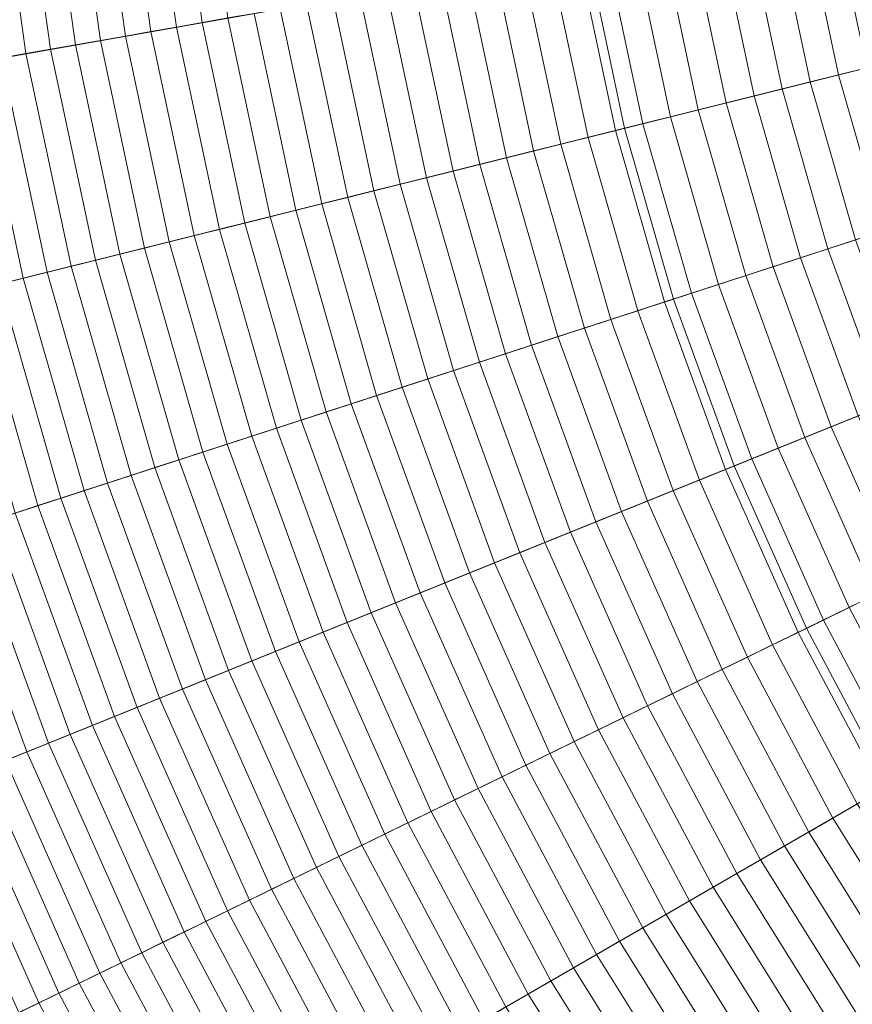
# Model space of a CAD drawing. Header units: centimetres. Extents: x -21.9 to 23.1, y -23 to 22.
# Tile 39 of 191: x -14 to -10.1, y -7.6 to -2.9. Entities that reach past the tile are written whole.
import ezdxf

# ---------------------------------------------------------------- set-up
doc = ezdxf.new("R2010")
doc.units = ezdxf.units.CM
doc.header["$LTSCALE"] = 2.54
doc.layers.add('Lucido design-1', color=7, linetype='Continuous')

# ---------------------------------------------------------------- blocks, each defined once
blk = doc.blocks.new('Gruppo-2-1')
at = {"color": 5, "linetype": 'Continuous', "lineweight": 9}
for points in [[(-9.3625, -1.5553, -940.4271), (-9.2653, -2.2465, -940.4271), (-21.1844, -4.3481, -940.4271), (-21.3991, -2.8204, -940.4271)], [(-9.3625, -1.5553, -940.4271), (-9.2653, -2.2465, -940.4271), (-21.1844, -4.3481, -940.4271), (-21.3991, -2.8204, -940.4271)], [(-21.784, -2.8608, -1001.3271), (-21.5656, -4.4153, -1001.3271), (-11.3334, -2.6111, -1001.3271), (-11.451, -1.7748, -1001.3271)], [(-21.3991, -2.8204, -1001.3271), (-21.1844, -4.3481, -1001.3271), (-11.3334, -2.6111, -1001.3271), (-11.451, -1.7748, -1001.3271)], [(-11.451, -1.7748, -1010.9271), (-11.3334, -2.6111, -1010.9271), (-20.7789, -4.2766, -1010.9271), (-20.9896, -2.7774, -1010.9271)], [(-13.3026, -1.9694, -934.0776), (-13.167, -2.9345, -934.0776), (-13.044, -2.9128, -934.1512), (-13.1784, -1.9564, -934.1512)], [(-13.7913, -2.0208, -933.7694), (-13.6509, -3.0198, -933.7694), (-13.5312, -2.9987, -933.8485), (-13.6704, -2.0081, -933.8485)], [(-13.6704, -2.0081, -933.8485), (-13.5312, -2.9987, -933.8485), (-13.4106, -2.9774, -933.9263), (-13.5487, -1.9953, -933.9263)], [(-13.5487, -1.9953, -933.9263), (-13.4106, -2.9774, -933.9263), (-13.2892, -2.956, -934.0026), (-13.4261, -1.9824, -934.0026)], [(-13.4261, -1.9824, -934.0026), (-13.2892, -2.956, -934.0026), (-13.167, -2.9345, -934.0776), (-13.3026, -1.9694, -934.0776)], [(-14.2659, -2.0707, -933.4398), (-14.1209, -3.1026, -933.4398), (-14.0047, -3.0822, -933.5242), (-14.1486, -2.0583, -933.5242)], [(-14.1486, -2.0583, -933.5242), (-14.0047, -3.0822, -933.5242), (-13.8877, -3.0615, -933.6073), (-14.0304, -2.0459, -933.6073)], [(-14.0304, -2.0459, -933.6073), (-13.8877, -3.0615, -933.6073), (-13.7697, -3.0407, -933.689), (-13.9113, -2.0334, -933.689)], [(-13.9113, -2.0334, -933.689), (-13.7697, -3.0407, -933.689), (-13.6509, -3.0198, -933.7694), (-13.7913, -2.0208, -933.7694)], [(-9.2653, -2.2465, -940.4271), (-9.1202, -2.9292, -940.4271), (-20.8637, -5.8572, -940.4271), (-21.1844, -4.3481, -940.4271)], [(-9.2653, -2.2465, -940.4271), (-9.1202, -2.9292, -940.4271), (-20.8637, -5.8572, -940.4271), (-21.1844, -4.3481, -940.4271)], [(-11.3334, -2.6111, -1003.3271), (-11.1578, -3.4373, -1003.3271), (-9.1202, -2.9292, -1003.3271), (-9.2653, -2.2465, -1003.3271)], [(-10.1635, -2.4049, -935.4055), (-10.0051, -3.1499, -935.4055), (-9.8698, -3.1161, -935.4452), (-10.0262, -2.3806, -935.4452)], [(-10.4368, -2.4531, -935.3213), (-10.2745, -3.217, -935.3213), (-10.14, -3.1835, -935.3642), (-10.3004, -2.429, -935.3642)], [(-10.3004, -2.429, -935.3642), (-10.14, -3.1835, -935.3642), (-10.0051, -3.1499, -935.4055), (-10.1635, -2.4049, -935.4055)], [(-10.7083, -2.5009, -935.2311), (-10.5419, -3.2837, -935.2311), (-10.4084, -3.2504, -935.277), (-10.5728, -2.477, -935.277)], [(-10.5728, -2.477, -935.277), (-10.4084, -3.2504, -935.277), (-10.2745, -3.217, -935.3213), (-10.4368, -2.4531, -935.3213)], [(-10.9777, -2.5484, -935.1347), (-10.8073, -3.3499, -935.1347), (-10.6749, -3.3168, -935.1837), (-10.8432, -2.5247, -935.1837)], [(-10.8432, -2.5247, -935.1837), (-10.6749, -3.3168, -935.1837), (-10.5419, -3.2837, -935.2311), (-10.7083, -2.5009, -935.2311)], [(-11.2449, -2.5955, -935.0324), (-11.0706, -3.4155, -935.0324), (-10.9392, -3.3828, -935.0843), (-11.1116, -2.572, -935.0843)], [(-11.1116, -2.572, -935.0843), (-10.9392, -3.3828, -935.0843), (-10.8073, -3.3499, -935.1347), (-10.9777, -2.5484, -935.1347)], [(-21.5656, -4.4153, -1001.3271), (-21.2392, -5.9508, -1001.3271), (-11.1578, -3.4373, -1001.3271), (-11.3334, -2.6111, -1001.3271)], [(-21.1844, -4.3481, -1001.3271), (-20.8637, -5.8572, -1001.3271), (-11.1578, -3.4373, -1001.3271), (-11.3334, -2.6111, -1001.3271)], [(-11.3334, -2.6111, -1010.9271), (-11.1578, -3.4373, -1010.9271), (-20.4641, -5.7576, -1010.9271), (-20.7789, -4.2766, -1010.9271)], [(-11.5098, -2.6423, -934.924), (-11.3316, -3.4806, -934.924), (-11.2014, -3.4481, -934.9789), (-11.3777, -2.6189, -934.9789)], [(-11.3777, -2.6189, -934.9789), (-11.2014, -3.4481, -934.9789), (-11.0706, -3.4155, -935.0324), (-11.2449, -2.5955, -935.0324)], [(-11.3334, -2.6111, -1001.3271), (-11.1578, -3.4373, -1001.3271), (-11.1578, -3.4373, -1010.9271), (-11.3334, -2.6111, -1010.9271)], [(-11.3334, -2.6111, -1001.3271), (-11.1578, -3.4373, -1001.3271), (-11.1578, -3.4373, -1003.3271), (-11.3334, -2.6111, -1003.3271)], [(-11.7723, -2.6885, -934.8097), (-11.5903, -3.5451, -934.8097), (-11.4613, -3.5129, -934.8676), (-11.6414, -2.6655, -934.8676)], [(-11.6414, -2.6655, -934.8676), (-11.4613, -3.5129, -934.8676), (-11.3316, -3.4806, -934.924), (-11.5098, -2.6423, -934.924)], [(-12.0323, -2.7344, -934.6895), (-11.8464, -3.6089, -934.6895), (-11.7187, -3.5771, -934.7503), (-11.9026, -2.7115, -934.7503)], [(-11.9026, -2.7115, -934.7503), (-11.7187, -3.5771, -934.7503), (-11.5903, -3.5451, -934.8097), (-11.7723, -2.6885, -934.8097)], [(-12.2896, -2.7797, -934.5635), (-12.0999, -3.6721, -934.5635), (-11.9735, -3.6406, -934.6272), (-12.1613, -2.7571, -934.6272)], [(-12.1613, -2.7571, -934.6272), (-11.9735, -3.6406, -934.6272), (-11.8464, -3.6089, -934.6895), (-12.0323, -2.7344, -934.6895)], [(-12.544, -2.8246, -934.4318), (-12.3506, -3.7346, -934.4318), (-12.2256, -3.7035, -934.4984), (-12.4171, -2.8022, -934.4984)], [(-12.4171, -2.8022, -934.4984), (-12.2256, -3.7035, -934.4984), (-12.0999, -3.6721, -934.5635), (-12.2896, -2.7797, -934.5635)], [(-12.7955, -2.8689, -934.2943), (-12.5984, -3.7964, -934.2943), (-12.4748, -3.7656, -934.3637), (-12.6701, -2.8468, -934.3637)], [(-12.6701, -2.8468, -934.3637), (-12.4748, -3.7656, -934.3637), (-12.3506, -3.7346, -934.4318), (-12.544, -2.8246, -934.4318)], [(-13.044, -2.9128, -934.1512), (-12.8432, -3.8575, -934.1512), (-12.7211, -3.827, -934.2235), (-12.9201, -2.8909, -934.2235)], [(-12.9201, -2.8909, -934.2235), (-12.7211, -3.827, -934.2235), (-12.5984, -3.7964, -934.2943), (-12.7955, -2.8689, -934.2943)], [(-9.1202, -2.9292, -940.4271), (-8.9278, -3.6002, -940.4271), (-20.4384, -7.3402, -940.4271), (-20.8637, -5.8572, -940.4271)], [(-9.1202, -2.9292, -940.4271), (-8.9278, -3.6002, -940.4271), (-20.4384, -7.3402, -940.4271), (-20.8637, -5.8572, -940.4271)], [(-13.2892, -2.956, -934.0026), (-13.0848, -3.9177, -934.0026), (-12.9644, -3.8877, -934.0776), (-13.167, -2.9345, -934.0776)], [(-13.167, -2.9345, -934.0776), (-12.9644, -3.8877, -934.0776), (-12.8432, -3.8575, -934.1512), (-13.044, -2.9128, -934.1512)], [(-11.1578, -3.4373, -1003.3271), (-10.925, -4.2491, -1003.3271), (-8.9278, -3.6002, -1003.3271), (-9.1202, -2.9292, -1003.3271)], [(-13.5312, -2.9987, -933.8485), (-13.3232, -3.9771, -933.8485), (-13.2044, -3.9475, -933.9263), (-13.4106, -2.9774, -933.9263)], [(-13.4106, -2.9774, -933.9263), (-13.2044, -3.9475, -933.9263), (-13.0848, -3.9177, -934.0026), (-13.2892, -2.956, -934.0026)], [(-13.8877, -3.0615, -933.6073), (-13.6744, -4.0647, -933.6073), (-13.5582, -4.0357, -933.689), (-13.7697, -3.0407, -933.689)], [(-13.7697, -3.0407, -933.689), (-13.5582, -4.0357, -933.689), (-13.4411, -4.0066, -933.7694), (-13.6509, -3.0198, -933.7694)], [(-13.6509, -3.0198, -933.7694), (-13.4411, -4.0066, -933.7694), (-13.3232, -3.9771, -933.8485), (-13.5312, -2.9987, -933.8485)], [(-14.1209, -3.1026, -933.4398), (-13.9042, -4.122, -933.4398), (-13.7898, -4.0935, -933.5242), (-14.0047, -3.0822, -933.5242)], [(-14.0047, -3.0822, -933.5242), (-13.7898, -4.0935, -933.5242), (-13.6744, -4.0647, -933.6073), (-13.8877, -3.0615, -933.6073)], [(-14.3503, -3.1431, -933.2671), (-14.1303, -4.1784, -933.2671), (-14.0177, -4.1503, -933.3541), (-14.2361, -3.123, -933.3541)], [(-14.2361, -3.123, -933.3541), (-14.0177, -4.1503, -933.3541), (-13.9042, -4.122, -933.4398), (-14.1209, -3.1026, -933.4398)], [(-10.14, -3.1835, -935.3642), (-9.9274, -3.925, -935.3642), (-9.7952, -3.882, -935.4055), (-10.0051, -3.1499, -935.4055)], [(-10.4084, -3.2504, -935.277), (-10.1905, -4.0104, -935.277), (-10.0592, -3.9678, -935.3213), (-10.2745, -3.217, -935.3213)], [(-10.2745, -3.217, -935.3213), (-10.0592, -3.9678, -935.3213), (-9.9274, -3.925, -935.3642), (-10.14, -3.1835, -935.3642)], [(-10.5419, -3.2837, -935.2311), (-10.3213, -4.0529, -935.2311), (-10.1905, -4.0104, -935.277), (-10.4084, -3.2504, -935.277)], [(-10.8073, -3.3499, -935.1347), (-10.5815, -4.1375, -935.1347), (-10.4517, -4.0953, -935.1837), (-10.6749, -3.3168, -935.1837)], [(-10.6749, -3.3168, -935.1837), (-10.4517, -4.0953, -935.1837), (-10.3213, -4.0529, -935.2311), (-10.5419, -3.2837, -935.2311)], [(-10.9392, -3.3828, -935.0843), (-10.7108, -4.1795, -935.0843), (-10.5815, -4.1375, -935.1347), (-10.8073, -3.3499, -935.1347)], [(-11.2014, -3.4481, -934.9789), (-10.9678, -4.263, -934.9789), (-10.8396, -4.2213, -935.0324), (-11.0706, -3.4155, -935.0324)], [(-11.0706, -3.4155, -935.0324), (-10.8396, -4.2213, -935.0324), (-10.7108, -4.1795, -935.0843), (-10.9392, -3.3828, -935.0843)], [(-21.2392, -5.9508, -1001.3271), (-20.8065, -7.4598, -1001.3271), (-10.925, -4.2491, -1001.3271), (-11.1578, -3.4373, -1001.3271)], [(-20.8637, -5.8572, -1001.3271), (-20.4384, -7.3402, -1001.3271), (-10.925, -4.2491, -1001.3271), (-11.1578, -3.4373, -1001.3271)], [(-11.1578, -3.4373, -1010.9271), (-10.925, -4.2491, -1010.9271), (-20.0468, -7.213, -1010.9271), (-20.4641, -5.7576, -1010.9271)], [(-11.3316, -3.4806, -934.924), (-11.0954, -4.3045, -934.924), (-10.9678, -4.263, -934.9789), (-11.2014, -3.4481, -934.9789)], [(-11.1578, -3.4373, -1001.3271), (-10.925, -4.2491, -1001.3271), (-10.925, -4.2491, -1010.9271), (-11.1578, -3.4373, -1010.9271)], [(-11.1578, -3.4373, -1001.3271), (-10.925, -4.2491, -1001.3271), (-10.925, -4.2491, -1003.3271), (-11.1578, -3.4373, -1003.3271)], [(-11.4613, -3.5129, -934.8676), (-11.2225, -4.3457, -934.8676), (-11.0954, -4.3045, -934.924), (-11.3316, -3.4806, -934.924)], [(-11.7187, -3.5771, -934.7503), (-11.4747, -4.4277, -934.7503), (-11.3489, -4.3868, -934.8097), (-11.5903, -3.5451, -934.8097)], [(-11.5903, -3.5451, -934.8097), (-11.3489, -4.3868, -934.8097), (-11.2225, -4.3457, -934.8676), (-11.4613, -3.5129, -934.8676)], [(-8.9278, -3.6002, -940.4271), (-8.6891, -4.2561, -940.4271), (-19.9108, -8.7899, -940.4271), (-20.4384, -7.3402, -940.4271)], [(-8.9278, -3.6002, -940.4271), (-8.6891, -4.2561, -940.4271), (-19.9108, -8.7899, -940.4271), (-20.4384, -7.3402, -940.4271)], [(-11.8464, -3.6089, -934.6895), (-11.5999, -4.4684, -934.6895), (-11.4747, -4.4277, -934.7503), (-11.7187, -3.5771, -934.7503)], [(-10.925, -4.2491, -1003.3271), (-10.6362, -5.0427, -1003.3271), (-8.6891, -4.2561, -1003.3271), (-8.9278, -3.6002, -1003.3271)], [(-12.0999, -3.6721, -934.5635), (-11.8484, -4.5491, -934.5635), (-11.7245, -4.5089, -934.6272), (-11.9735, -3.6406, -934.6272)], [(-11.9735, -3.6406, -934.6272), (-11.7245, -4.5089, -934.6272), (-11.5999, -4.4684, -934.6895), (-11.8464, -3.6089, -934.6895)], [(-12.2256, -3.7035, -934.4984), (-11.9716, -4.5892, -934.4984), (-11.8484, -4.5491, -934.5635), (-12.0999, -3.6721, -934.5635)], [(-12.4748, -3.7656, -934.3637), (-12.2159, -4.6685, -934.3637), (-12.0941, -4.629, -934.4318), (-12.3506, -3.7346, -934.4318)], [(-12.3506, -3.7346, -934.4318), (-12.0941, -4.629, -934.4318), (-11.9716, -4.5892, -934.4984), (-12.2256, -3.7035, -934.4984)], [(-12.5984, -3.7964, -934.2943), (-12.337, -4.7079, -934.2943), (-12.2159, -4.6685, -934.3637), (-12.4748, -3.7656, -934.3637)], [(-12.8432, -3.8575, -934.1512), (-12.5769, -4.7858, -934.1512), (-12.4574, -4.747, -934.2235), (-12.7211, -3.827, -934.2235)], [(-12.7211, -3.827, -934.2235), (-12.4574, -4.747, -934.2235), (-12.337, -4.7079, -934.2943), (-12.5984, -3.7964, -934.2943)], [(-12.9644, -3.8877, -934.0776), (-12.6958, -4.8245, -934.0776), (-12.5769, -4.7858, -934.1512), (-12.8432, -3.8575, -934.1512)], [(-13.2044, -3.9475, -933.9263), (-12.931, -4.9009, -933.9263), (-12.8138, -4.8628, -934.0026), (-13.0848, -3.9177, -934.0026)], [(-13.0848, -3.9177, -934.0026), (-12.8138, -4.8628, -934.0026), (-12.6958, -4.8245, -934.0776), (-12.9644, -3.8877, -934.0776)], [(-13.4411, -4.0066, -933.7694), (-13.1631, -4.9763, -933.7694), (-13.0475, -4.9387, -933.8485), (-13.3232, -3.9771, -933.8485)], [(-13.3232, -3.9771, -933.8485), (-13.0475, -4.9387, -933.8485), (-12.931, -4.9009, -933.9263), (-13.2044, -3.9475, -933.9263)], [(-10.1905, -4.0104, -935.277), (-9.9201, -4.7534, -935.277), (-9.7921, -4.7017, -935.3213), (-10.0592, -3.9678, -935.3213)], [(-13.5582, -4.0357, -933.689), (-13.2778, -5.0136, -933.689), (-13.1631, -4.9763, -933.7694), (-13.4411, -4.0066, -933.7694)], [(-10.3213, -4.0529, -935.2311), (-10.0476, -4.8049, -935.2311), (-9.9201, -4.7534, -935.277), (-10.1905, -4.0104, -935.277)], [(-13.7898, -4.0935, -933.5242), (-13.5048, -5.0873, -933.5242), (-13.3917, -5.0506, -933.6073), (-13.6744, -4.0647, -933.6073)], [(-13.6744, -4.0647, -933.6073), (-13.3917, -5.0506, -933.6073), (-13.2778, -5.0136, -933.689), (-13.5582, -4.0357, -933.689)], [(-10.4517, -4.0953, -935.1837), (-10.1747, -4.8563, -935.1837), (-10.0476, -4.8049, -935.2311), (-10.3213, -4.0529, -935.2311)], [(-13.9042, -4.122, -933.4398), (-13.6169, -5.1238, -933.4398), (-13.5048, -5.0873, -933.5242), (-13.7898, -4.0935, -933.5242)], [(-10.5815, -4.1375, -935.1347), (-10.3012, -4.9074, -935.1347), (-10.1747, -4.8563, -935.1837), (-10.4517, -4.0953, -935.1837)], [(-14.1303, -4.1784, -933.2671), (-13.8386, -5.1958, -933.2671), (-13.7282, -5.1599, -933.3541), (-14.0177, -4.1503, -933.3541)], [(-14.0177, -4.1503, -933.3541), (-13.7282, -5.1599, -933.3541), (-13.6169, -5.1238, -933.4398), (-13.9042, -4.122, -933.4398)], [(-10.7108, -4.1795, -935.0843), (-10.4273, -4.9584, -935.0843), (-10.3012, -4.9074, -935.1347), (-10.5815, -4.1375, -935.1347)], [(-14.3526, -4.2338, -933.0893), (-14.0565, -5.2666, -933.0893), (-13.948, -5.2313, -933.1788), (-14.2419, -4.2062, -933.1788)], [(-14.2419, -4.2062, -933.1788), (-13.948, -5.2313, -933.1788), (-13.8386, -5.1958, -933.2671), (-14.1303, -4.1784, -933.2671)], [(-10.8396, -4.2213, -935.0324), (-10.5528, -5.0091, -935.0324), (-10.4273, -4.9584, -935.0843), (-10.7108, -4.1795, -935.0843)], [(-20.8065, -7.4598, -1001.3271), (-20.2696, -8.9349, -1001.3271), (-10.6362, -5.0427, -1001.3271), (-10.925, -4.2491, -1001.3271)], [(-20.4384, -7.3402, -1001.3271), (-19.9108, -8.7899, -1001.3271), (-10.6362, -5.0427, -1001.3271), (-10.925, -4.2491, -1001.3271)], [(-10.925, -4.2491, -1010.9271), (-10.6362, -5.0427, -1010.9271), (-19.529, -8.6357, -1010.9271), (-20.0468, -7.213, -1010.9271)], [(-8.6891, -4.2561, -940.4271), (-8.4052, -4.8937, -940.4271), (-19.2833, -10.1993, -940.4271), (-19.9108, -8.7899, -940.4271)], [(-8.6891, -4.2561, -940.4271), (-8.4052, -4.8937, -940.4271), (-19.2833, -10.1993, -940.4271), (-19.9108, -8.7899, -940.4271)], [(-10.9678, -4.263, -934.9789), (-10.6778, -5.0596, -934.9789), (-10.5528, -5.0091, -935.0324), (-10.8396, -4.2213, -935.0324)], [(-10.925, -4.2491, -1001.3271), (-10.6362, -5.0427, -1001.3271), (-10.6362, -5.0427, -1010.9271), (-10.925, -4.2491, -1010.9271)], [(-10.925, -4.2491, -1001.3271), (-10.6362, -5.0427, -1001.3271), (-10.6362, -5.0427, -1003.3271), (-10.925, -4.2491, -1003.3271)], [(-10.6362, -5.0427, -1003.3271), (-10.2926, -5.8143, -1003.3271), (-8.4052, -4.8937, -1003.3271), (-8.6891, -4.2561, -1003.3271)], [(-11.2225, -4.3457, -934.8676), (-10.9261, -5.1599, -934.8676), (-10.8023, -5.1099, -934.924), (-11.0954, -4.3045, -934.924)], [(-11.0954, -4.3045, -934.924), (-10.8023, -5.1099, -934.924), (-10.6778, -5.0596, -934.9789), (-10.9678, -4.263, -934.9789)], [(-11.3489, -4.3868, -934.8097), (-11.0494, -5.2097, -934.8097), (-10.9261, -5.1599, -934.8676), (-11.2225, -4.3457, -934.8676)], [(-11.4747, -4.4277, -934.7503), (-11.1721, -5.2593, -934.7503), (-11.0494, -5.2097, -934.8097), (-11.3489, -4.3868, -934.8097)], [(-11.5999, -4.4684, -934.6895), (-11.2941, -5.3086, -934.6895), (-11.1721, -5.2593, -934.7503), (-11.4747, -4.4277, -934.7503)], [(-11.7245, -4.5089, -934.6272), (-11.4156, -5.3576, -934.6272), (-11.2941, -5.3086, -934.6895), (-11.5999, -4.4684, -934.6895)], [(-11.8484, -4.5491, -934.5635), (-11.5364, -5.4064, -934.5635), (-11.4156, -5.3576, -934.6272), (-11.7245, -4.5089, -934.6272)], [(-11.9716, -4.5892, -934.4984), (-11.6565, -5.455, -934.4984), (-11.5364, -5.4064, -934.5635), (-11.8484, -4.5491, -934.5635)], [(-12.2159, -4.6685, -934.3637), (-11.8947, -5.5512, -934.3637), (-11.7759, -5.5032, -934.4318), (-12.0941, -4.629, -934.4318)], [(-12.0941, -4.629, -934.4318), (-11.7759, -5.5032, -934.4318), (-11.6565, -5.455, -934.4984), (-11.9716, -4.5892, -934.4984)], [(-12.337, -4.7079, -934.2943), (-12.0127, -5.5989, -934.2943), (-11.8947, -5.5512, -934.3637), (-12.2159, -4.6685, -934.3637)], [(-12.4574, -4.747, -934.2235), (-12.13, -5.6463, -934.2235), (-12.0127, -5.5989, -934.2943), (-12.337, -4.7079, -934.2943)], [(-12.5769, -4.7858, -934.1512), (-12.2466, -5.6934, -934.1512), (-12.13, -5.6463, -934.2235), (-12.4574, -4.747, -934.2235)], [(-12.6958, -4.8245, -934.0776), (-12.3625, -5.7402, -934.0776), (-12.2466, -5.6934, -934.1512), (-12.5769, -4.7858, -934.1512)], [(-10.1747, -4.8563, -935.1837), (-9.8453, -5.5961, -935.1837), (-9.7221, -5.536, -935.2311), (-10.0476, -4.8049, -935.2311)], [(-12.931, -4.9009, -933.9263), (-12.5918, -5.8329, -933.9263), (-12.4775, -5.7867, -934.0026), (-12.8138, -4.8628, -934.0026)], [(-12.8138, -4.8628, -934.0026), (-12.4775, -5.7867, -934.0026), (-12.3625, -5.7402, -934.0776), (-12.6958, -4.8245, -934.0776)], [(-10.3012, -4.9074, -935.1347), (-9.968, -5.6559, -935.1347), (-9.8453, -5.5961, -935.1837), (-10.1747, -4.8563, -935.1837)], [(-8.4052, -4.8937, -940.4271), (-8.0775, -5.51, -940.4271), (-18.559, -11.5615, -940.4271), (-19.2833, -10.1993, -940.4271)], [(-8.4052, -4.8937, -940.4271), (-8.0775, -5.51, -940.4271), (-18.559, -11.5615, -940.4271), (-19.2833, -10.1993, -940.4271)], [(-13.0475, -4.9387, -933.8485), (-12.7053, -5.8787, -933.8485), (-12.5918, -5.8329, -933.9263), (-12.931, -4.9009, -933.9263)], [(-10.4273, -4.9584, -935.0843), (-10.0902, -5.7155, -935.0843), (-9.968, -5.6559, -935.1347), (-10.3012, -4.9074, -935.1347)], [(-10.2926, -5.8143, -1003.3271), (-9.8961, -6.56, -1003.3271), (-8.0775, -5.51, -1003.3271), (-8.4052, -4.8937, -1003.3271)], [(-13.1631, -4.9763, -933.7694), (-12.818, -5.9243, -933.7694), (-12.7053, -5.8787, -933.8485), (-13.0475, -4.9387, -933.8485)], [(-10.5528, -5.0091, -935.0324), (-10.2119, -5.7749, -935.0324), (-10.0902, -5.7155, -935.0843), (-10.4273, -4.9584, -935.0843)], [(-13.2778, -5.0136, -933.689), (-12.9299, -5.9695, -933.689), (-12.818, -5.9243, -933.7694), (-13.1631, -4.9763, -933.7694)], [(-20.2696, -8.9349, -1001.3271), (-19.6311, -10.369, -1001.3271), (-10.2926, -5.8143, -1001.3271), (-10.6362, -5.0427, -1001.3271)], [(-19.9108, -8.7899, -1001.3271), (-19.2833, -10.1993, -1001.3271), (-10.2926, -5.8143, -1001.3271), (-10.6362, -5.0427, -1001.3271)], [(-10.6362, -5.0427, -1010.9271), (-10.2926, -5.8143, -1010.9271), (-18.9132, -10.0188, -1010.9271), (-19.529, -8.6357, -1010.9271)], [(-13.5048, -5.0873, -933.5242), (-13.1512, -6.0589, -933.5242), (-13.041, -6.0143, -933.6073), (-13.3917, -5.0506, -933.6073)], [(-13.3917, -5.0506, -933.6073), (-13.041, -6.0143, -933.6073), (-12.9299, -5.9695, -933.689), (-13.2778, -5.0136, -933.689)], [(-10.6778, -5.0596, -934.9789), (-10.333, -5.834, -934.9789), (-10.2119, -5.7749, -935.0324), (-10.5528, -5.0091, -935.0324)], [(-10.6362, -5.0427, -1001.3271), (-10.2926, -5.8143, -1001.3271), (-10.2926, -5.8143, -1010.9271), (-10.6362, -5.0427, -1010.9271)], [(-10.6362, -5.0427, -1001.3271), (-10.2926, -5.8143, -1001.3271), (-10.2926, -5.8143, -1003.3271), (-10.6362, -5.0427, -1003.3271)], [(-13.6169, -5.1238, -933.4398), (-13.2605, -6.103, -933.4398), (-13.1512, -6.0589, -933.5242), (-13.5048, -5.0873, -933.5242)], [(-10.8023, -5.1099, -934.924), (-10.4537, -5.8928, -934.924), (-10.333, -5.834, -934.9789), (-10.6778, -5.0596, -934.9789)], [(-13.7282, -5.1599, -933.3541), (-13.369, -6.1469, -933.3541), (-13.2605, -6.103, -933.4398), (-13.6169, -5.1238, -933.4398)], [(-10.9261, -5.1599, -934.8676), (-10.5737, -5.9514, -934.8676), (-10.4537, -5.8928, -934.924), (-10.8023, -5.1099, -934.924)], [(-13.948, -5.2313, -933.1788), (-13.5832, -6.2334, -933.1788), (-13.4766, -6.1903, -933.2671), (-13.8386, -5.1958, -933.2671)], [(-13.8386, -5.1958, -933.2671), (-13.4766, -6.1903, -933.2671), (-13.369, -6.1469, -933.3541), (-13.7282, -5.1599, -933.3541)], [(-11.0494, -5.2097, -934.8097), (-10.6932, -6.0097, -934.8097), (-10.5737, -5.9514, -934.8676), (-10.9261, -5.1599, -934.8676)], [(-14.0565, -5.2666, -933.0893), (-13.689, -6.2762, -933.0893), (-13.5832, -6.2334, -933.1788), (-13.948, -5.2313, -933.1788)], [(-11.1721, -5.2593, -934.7503), (-10.8122, -6.0677, -934.7503), (-10.6932, -6.0097, -934.8097), (-11.0494, -5.2097, -934.8097)], [(-14.164, -5.3015, -932.9985), (-13.7939, -6.3185, -932.9985), (-13.689, -6.2762, -933.0893), (-14.0565, -5.2666, -933.0893)], [(-11.2941, -5.3086, -934.6895), (-10.9305, -6.1254, -934.6895), (-10.8122, -6.0677, -934.7503), (-11.1721, -5.2593, -934.7503)], [(-14.3762, -5.3705, -932.8132), (-14.0007, -6.4021, -932.8132), (-13.8978, -6.3605, -932.9065), (-14.2706, -5.3361, -932.9065)], [(-14.2706, -5.3361, -932.9065), (-13.8978, -6.3605, -932.9065), (-13.7939, -6.3185, -932.9985), (-14.164, -5.3015, -932.9985)], [(-11.4156, -5.3576, -934.6272), (-11.0482, -6.1828, -934.6272), (-10.9305, -6.1254, -934.6895), (-11.2941, -5.3086, -934.6895)], [(-14.4808, -5.4045, -932.7187), (-14.1027, -6.4433, -932.7187), (-14.0007, -6.4021, -932.8132), (-14.3762, -5.3705, -932.8132)], [(-11.5364, -5.4064, -934.5635), (-11.1653, -6.2399, -934.5635), (-11.0482, -6.1828, -934.6272), (-11.4156, -5.3576, -934.6272)], [(-11.6565, -5.455, -934.4984), (-11.2817, -6.2967, -934.4984), (-11.1653, -6.2399, -934.5635), (-11.5364, -5.4064, -934.5635)], [(-11.7759, -5.5032, -934.4318), (-11.3975, -6.3532, -934.4318), (-11.2817, -6.2967, -934.4984), (-11.6565, -5.455, -934.4984)], [(-8.0775, -5.51, -940.4271), (-7.7076, -6.1019, -940.4271), (-17.7414, -12.8698, -940.4271), (-18.559, -11.5615, -940.4271)], [(-8.0775, -5.51, -940.4271), (-7.7076, -6.1019, -940.4271), (-17.7414, -12.8698, -940.4271), (-18.559, -11.5615, -940.4271)], [(-11.8947, -5.5512, -934.3637), (-11.5126, -6.4093, -934.3637), (-11.3975, -6.3532, -934.4318), (-11.7759, -5.5032, -934.4318)], [(-12.0127, -5.5989, -934.2943), (-11.627, -6.4651, -934.2943), (-11.5126, -6.4093, -934.3637), (-11.8947, -5.5512, -934.3637)], [(-12.13, -5.6463, -934.2235), (-11.7408, -6.5206, -934.2235), (-11.627, -6.4651, -934.2943), (-12.0127, -5.5989, -934.2943)], [(-12.2466, -5.6934, -934.1512), (-11.8538, -6.5757, -934.1512), (-11.7408, -6.5206, -934.2235), (-12.13, -5.6463, -934.2235)], [(-10.0902, -5.7155, -935.0843), (-9.7011, -6.4474, -935.0843), (-9.5833, -6.3794, -935.1347), (-9.968, -5.6559, -935.1347)], [(-12.3625, -5.7402, -934.0776), (-11.9661, -6.6305, -934.0776), (-11.8538, -6.5757, -934.1512), (-12.2466, -5.6934, -934.1512)], [(-12.4775, -5.7867, -934.0026), (-12.0776, -6.6849, -934.0026), (-11.9661, -6.6305, -934.0776), (-12.3625, -5.7402, -934.0776)], [(-10.2119, -5.7749, -935.0324), (-9.8183, -6.5151, -935.0324), (-9.7011, -6.4474, -935.0843), (-10.0902, -5.7155, -935.0843)], [(-12.5918, -5.8329, -933.9263), (-12.1884, -6.7389, -933.9263), (-12.0776, -6.6849, -934.0026), (-12.4775, -5.7867, -934.0026)], [(-10.333, -5.834, -934.9789), (-9.9351, -6.5825, -934.9789), (-9.8183, -6.5151, -935.0324), (-10.2119, -5.7749, -935.0324)], [(-19.6311, -10.369, -1001.3271), (-18.8941, -11.755, -1001.3271), (-9.8961, -6.56, -1001.3271), (-10.2926, -5.8143, -1001.3271)], [(-19.2833, -10.1993, -1001.3271), (-18.559, -11.5615, -1001.3271), (-9.8961, -6.56, -1001.3271), (-10.2926, -5.8143, -1001.3271)], [(-10.2926, -5.8143, -1010.9271), (-9.8961, -6.56, -1010.9271), (-18.2024, -11.3556, -1010.9271), (-18.9132, -10.0188, -1010.9271)], [(-12.7053, -5.8787, -933.8485), (-12.2985, -6.7926, -933.8485), (-12.1884, -6.7389, -933.9263), (-12.5918, -5.8329, -933.9263)], [(-10.4537, -5.8928, -934.924), (-10.0513, -6.6496, -934.924), (-9.9351, -6.5825, -934.9789), (-10.333, -5.834, -934.9789)], [(-10.2926, -5.8143, -1001.3271), (-9.8961, -6.56, -1001.3271), (-9.8961, -6.56, -1010.9271), (-10.2926, -5.8143, -1010.9271)], [(-10.2926, -5.8143, -1001.3271), (-9.8961, -6.56, -1001.3271), (-9.8961, -6.56, -1003.3271), (-10.2926, -5.8143, -1003.3271)], [(-12.818, -5.9243, -933.7694), (-12.4077, -6.8459, -933.7694), (-12.2985, -6.7926, -933.8485), (-12.7053, -5.8787, -933.8485)], [(-10.5737, -5.9514, -934.8676), (-10.167, -6.7164, -934.8676), (-10.0513, -6.6496, -934.924), (-10.4537, -5.8928, -934.924)], [(-12.9299, -5.9695, -933.689), (-12.5162, -6.8988, -933.689), (-12.4077, -6.8459, -933.7694), (-12.818, -5.9243, -933.7694)], [(-13.041, -6.0143, -933.6073), (-12.6238, -6.9513, -933.6073), (-12.5162, -6.8988, -933.689), (-12.9299, -5.9695, -933.689)], [(-10.6932, -6.0097, -934.8097), (-10.2821, -6.7829, -934.8097), (-10.167, -6.7164, -934.8676), (-10.5737, -5.9514, -934.8676)], [(-13.1512, -6.0589, -933.5242), (-12.7306, -7.0034, -933.5242), (-12.6238, -6.9513, -933.6073), (-13.041, -6.0143, -933.6073)], [(-10.8122, -6.0677, -934.7503), (-10.3967, -6.849, -934.7503), (-10.2821, -6.7829, -934.8097), (-10.6932, -6.0097, -934.8097)], [(-13.2605, -6.103, -933.4398), (-12.8366, -7.0551, -933.4398), (-12.7306, -7.0034, -933.5242), (-13.1512, -6.0589, -933.5242)], [(-10.9305, -6.1254, -934.6895), (-10.5107, -6.9148, -934.6895), (-10.3967, -6.849, -934.7503), (-10.8122, -6.0677, -934.7503)], [(-7.7076, -6.1019, -940.4271), (-7.2973, -6.6666, -940.4271), (-16.8346, -14.118, -940.4271), (-17.7414, -12.8698, -940.4271)], [(-7.7076, -6.1019, -940.4271), (-7.2973, -6.6666, -940.4271), (-16.8346, -14.118, -940.4271), (-17.7414, -12.8698, -940.4271)], [(-13.369, -6.1469, -933.3541), (-12.9418, -7.1064, -933.3541), (-12.8366, -7.0551, -933.4398), (-13.2605, -6.103, -933.4398)], [(-11.0482, -6.1828, -934.6272), (-10.6241, -6.9803, -934.6272), (-10.5107, -6.9148, -934.6895), (-10.9305, -6.1254, -934.6895)], [(-13.4766, -6.1903, -933.2671), (-13.0461, -7.1572, -933.2671), (-12.9418, -7.1064, -933.3541), (-13.369, -6.1469, -933.3541)], [(-13.5832, -6.2334, -933.1788), (-13.1495, -7.2077, -933.1788), (-13.0461, -7.1572, -933.2671), (-13.4766, -6.1903, -933.2671)], [(-11.1653, -6.2399, -934.5635), (-10.737, -7.0454, -934.5635), (-10.6241, -6.9803, -934.6272), (-11.0482, -6.1828, -934.6272)], [(-13.689, -6.2762, -933.0893), (-13.252, -7.2577, -933.0893), (-13.1495, -7.2077, -933.1788), (-13.5832, -6.2334, -933.1788)], [(-11.2817, -6.2967, -934.4984), (-10.8492, -7.1102, -934.4984), (-10.737, -7.0454, -934.5635), (-11.1653, -6.2399, -934.5635)], [(-13.8978, -6.3605, -932.9065), (-13.4544, -7.3564, -932.9065), (-13.3537, -7.3072, -932.9985), (-13.7939, -6.3185, -932.9985)], [(-13.7939, -6.3185, -932.9985), (-13.3537, -7.3072, -932.9985), (-13.252, -7.2577, -933.0893), (-13.689, -6.2762, -933.0893)], [(-11.3975, -6.3532, -934.4318), (-10.9607, -7.1746, -934.4318), (-10.8492, -7.1102, -934.4984), (-11.2817, -6.2967, -934.4984)], [(-14.0007, -6.4021, -932.8132), (-13.5542, -7.405, -932.8132), (-13.4544, -7.3564, -932.9065), (-13.8978, -6.3605, -932.9065)], [(-11.5126, -6.4093, -934.3637), (-11.0716, -7.2387, -934.3637), (-10.9607, -7.1746, -934.4318), (-11.3975, -6.3532, -934.4318)], [(-14.1027, -6.4433, -932.7187), (-13.653, -7.4533, -932.7187), (-13.5542, -7.405, -932.8132), (-14.0007, -6.4021, -932.8132)], [(-11.627, -6.4651, -934.2943), (-11.1819, -7.3023, -934.2943), (-11.0716, -7.2387, -934.3637), (-11.5126, -6.4093, -934.3637)], [(-14.2037, -6.4841, -932.623), (-13.751, -7.501, -932.623), (-13.653, -7.4533, -932.7187), (-14.1027, -6.4433, -932.7187)], [(-14.3037, -6.5245, -932.5261), (-13.8479, -7.5483, -932.5261), (-13.751, -7.501, -932.623), (-14.2037, -6.4841, -932.623)], [(-11.7408, -6.5206, -934.2235), (-11.2915, -7.3656, -934.2235), (-11.1819, -7.3023, -934.2943), (-11.627, -6.4651, -934.2943)], [(-14.4028, -6.5645, -932.428), (-13.9439, -7.5951, -932.428), (-13.8479, -7.5483, -932.5261), (-14.3037, -6.5245, -932.5261)], [(-11.8538, -6.5757, -934.1512), (-11.4004, -7.4285, -934.1512), (-11.2915, -7.3656, -934.2235), (-11.7408, -6.5206, -934.2235)], [(-18.8941, -11.755, -1001.3271), (-18.0623, -13.0862, -1001.3271), (-9.4486, -7.2762, -1001.3271), (-9.8961, -6.56, -1001.3271)], [(-18.559, -11.5615, -1001.3271), (-17.7414, -12.8698, -1001.3271), (-9.4486, -7.2762, -1001.3271), (-9.8961, -6.56, -1001.3271)], [(-9.8961, -6.56, -1010.9271), (-9.4486, -7.2762, -1010.9271), (-17.4001, -12.6396, -1010.9271), (-18.2024, -11.3556, -1010.9271)], [(-14.5008, -6.6041, -932.3287), (-14.0389, -7.6415, -932.3287), (-13.9439, -7.5951, -932.428), (-14.4028, -6.5645, -932.428)], [(-11.9661, -6.6305, -934.0776), (-11.5086, -7.4909, -934.0776), (-11.4004, -7.4285, -934.1512), (-11.8538, -6.5757, -934.1512)], [(-12.0776, -6.6849, -934.0026), (-11.6161, -7.553, -934.0026), (-11.5086, -7.4909, -934.0776), (-11.9661, -6.6305, -934.0776)], [(-7.2973, -6.6666, -940.4271), (-6.8487, -7.2013, -940.4271), (-15.8429, -15.2998, -940.4271), (-16.8346, -14.118, -940.4271)], [(-7.2973, -6.6666, -940.4271), (-6.8487, -7.2013, -940.4271), (-15.8429, -15.2998, -940.4271), (-16.8346, -14.118, -940.4271)], [(-12.1884, -6.7389, -933.9263), (-11.7228, -7.6146, -933.9263), (-11.6161, -7.553, -934.0026), (-12.0776, -6.6849, -934.0026)], [(-10.167, -6.7164, -934.8676), (-9.7079, -7.4511, -934.8676), (-9.5971, -7.3764, -934.924), (-10.0513, -6.6496, -934.924)], [(-12.2985, -6.7926, -933.8485), (-11.8288, -7.6758, -933.8485), (-11.7228, -7.6146, -933.9263), (-12.1884, -6.7389, -933.9263)], [(-10.2821, -6.7829, -934.8097), (-9.8181, -7.5255, -934.8097), (-9.7079, -7.4511, -934.8676), (-10.167, -6.7164, -934.8676)], [(-10.3967, -6.849, -934.7503), (-9.9278, -7.5995, -934.7503), (-9.8181, -7.5255, -934.8097), (-10.2821, -6.7829, -934.8097)], [(-12.4077, -6.8459, -933.7694), (-11.9341, -7.7366, -933.7694), (-11.8288, -7.6758, -933.8485), (-12.2985, -6.7926, -933.8485)], [(-12.5162, -6.8988, -933.689), (-12.0386, -7.7969, -933.689), (-11.9341, -7.7366, -933.7694), (-12.4077, -6.8459, -933.7694)], [(-10.5107, -6.9148, -934.6895), (-10.0369, -7.6731, -934.6895), (-9.9278, -7.5995, -934.7503), (-10.3967, -6.849, -934.7503)], [(-12.6238, -6.9513, -933.6073), (-12.1423, -7.8568, -933.6073), (-12.0386, -7.7969, -933.689), (-12.5162, -6.8988, -933.689)], [(-10.6241, -6.9803, -934.6272), (-10.1455, -7.7463, -934.6272), (-10.0369, -7.6731, -934.6895), (-10.5107, -6.9148, -934.6895)], [(-12.7306, -7.0034, -933.5242), (-12.2453, -7.9163, -933.5242), (-12.1423, -7.8568, -933.6073), (-12.6238, -6.9513, -933.6073)], [(-12.8366, -7.0551, -933.4398), (-12.3474, -7.9752, -933.4398), (-12.2453, -7.9163, -933.5242), (-12.7306, -7.0034, -933.5242)], [(-10.737, -7.0454, -934.5635), (-10.2535, -7.8191, -934.5635), (-10.1455, -7.7463, -934.6272), (-10.6241, -6.9803, -934.6272)], [(-12.9418, -7.1064, -933.3541), (-12.4487, -8.0337, -933.3541), (-12.3474, -7.9752, -933.4398), (-12.8366, -7.0551, -933.4398)], [(-10.8492, -7.1102, -934.4984), (-10.3609, -7.8916, -934.4984), (-10.2535, -7.8191, -934.5635), (-10.737, -7.0454, -934.5635)], [(-13.0461, -7.1572, -933.2671), (-12.5492, -8.0917, -933.2671), (-12.4487, -8.0337, -933.3541), (-12.9418, -7.1064, -933.3541)], [(-10.9607, -7.1746, -934.4318), (-10.4677, -7.9636, -934.4318), (-10.3609, -7.8916, -934.4984), (-10.8492, -7.1102, -934.4984)], [(-13.1495, -7.2077, -933.1788), (-12.6488, -8.1493, -933.1788), (-12.5492, -8.0917, -933.2671), (-13.0461, -7.1572, -933.2671)], [(-6.8487, -7.2013, -940.4271), (-6.3638, -7.7034, -940.4271), (-14.7713, -16.4095, -940.4271), (-15.8429, -15.2998, -940.4271)], [(-6.8487, -7.2013, -940.4271), (-6.3638, -7.7034, -940.4271), (-14.7713, -16.4095, -940.4271), (-15.8429, -15.2998, -940.4271)], [(-13.252, -7.2577, -933.0893), (-12.7476, -8.2063, -933.0893), (-12.6488, -8.1493, -933.1788), (-13.1495, -7.2077, -933.1788)], [(-11.0716, -7.2387, -934.3637), (-10.5739, -8.0352, -934.3637), (-10.4677, -7.9636, -934.4318), (-10.9607, -7.1746, -934.4318)], [(-11.1819, -7.3023, -934.2943), (-10.6794, -8.1064, -934.2943), (-10.5739, -8.0352, -934.3637), (-11.0716, -7.2387, -934.3637)], [(-18.0623, -13.0862, -1001.3271), (-17.1396, -14.3562, -1001.3271), (-8.9522, -7.9595, -1001.3271), (-9.4486, -7.2762, -1001.3271)], [(-17.7414, -12.8698, -1001.3271), (-16.8346, -14.118, -1001.3271), (-8.9522, -7.9595, -1001.3271), (-9.4486, -7.2762, -1001.3271)], [(-9.4486, -7.2762, -1010.9271), (-8.9522, -7.9595, -1010.9271), (-16.5102, -13.8645, -1010.9271), (-17.4001, -12.6396, -1010.9271)], [(-13.3537, -7.3072, -932.9985), (-12.8456, -8.2628, -932.9985), (-12.7476, -8.2063, -933.0893), (-13.252, -7.2577, -933.0893)], [(-13.4544, -7.3564, -932.9065), (-12.9426, -8.3189, -932.9065), (-12.8456, -8.2628, -932.9985), (-13.3537, -7.3072, -932.9985)], [(-11.2915, -7.3656, -934.2235), (-10.7843, -8.1772, -934.2235), (-10.6794, -8.1064, -934.2943), (-11.1819, -7.3023, -934.2943)], [(-13.5542, -7.405, -932.8132), (-13.0388, -8.3744, -932.8132), (-12.9426, -8.3189, -932.9065), (-13.4544, -7.3564, -932.9065)], [(-11.4004, -7.4285, -934.1512), (-10.8886, -8.2475, -934.1512), (-10.7843, -8.1772, -934.2235), (-11.2915, -7.3656, -934.2235)], [(-13.653, -7.4533, -932.7187), (-13.134, -8.4294, -932.7187), (-13.0388, -8.3744, -932.8132), (-13.5542, -7.405, -932.8132)], [(-11.5086, -7.4909, -934.0776), (-10.9922, -8.3174, -934.0776), (-10.8886, -8.2475, -934.1512), (-11.4004, -7.4285, -934.1512)], [(-13.751, -7.501, -932.623), (-13.2284, -8.4839, -932.623), (-13.134, -8.4294, -932.7187), (-13.653, -7.4533, -932.7187)], [(-13.8479, -7.5483, -932.5261), (-13.3218, -8.5378, -932.5261), (-13.2284, -8.4839, -932.623), (-13.751, -7.501, -932.623)], [(-11.6161, -7.553, -934.0026), (-11.095, -8.3868, -934.0026), (-10.9922, -8.3174, -934.0776), (-11.5086, -7.4909, -934.0776)], [(-13.9439, -7.5951, -932.428), (-13.4143, -8.5912, -932.428), (-13.3218, -8.5378, -932.5261), (-13.8479, -7.5483, -932.5261)], [(-11.7228, -7.6146, -933.9263), (-11.1972, -8.4557, -933.9263), (-11.095, -8.3868, -934.0026), (-11.6161, -7.553, -934.0026)], [(-14.0389, -7.6415, -932.3287), (-13.5058, -8.644, -932.3287), (-13.4143, -8.5912, -932.428), (-13.9439, -7.5951, -932.428)]]:
    blk.add_3dface(points, dxfattribs=at)

msp = doc.modelspace()

# ---------------------------------------------------------------- block references
at = {"layer": 'Lucido design-1', "color": 5, "true_color": 0x0000ff}
msp.add_blockref('Gruppo-2-1', (0, 0), dxfattribs=at)

doc.saveas('drawing.dxf')
